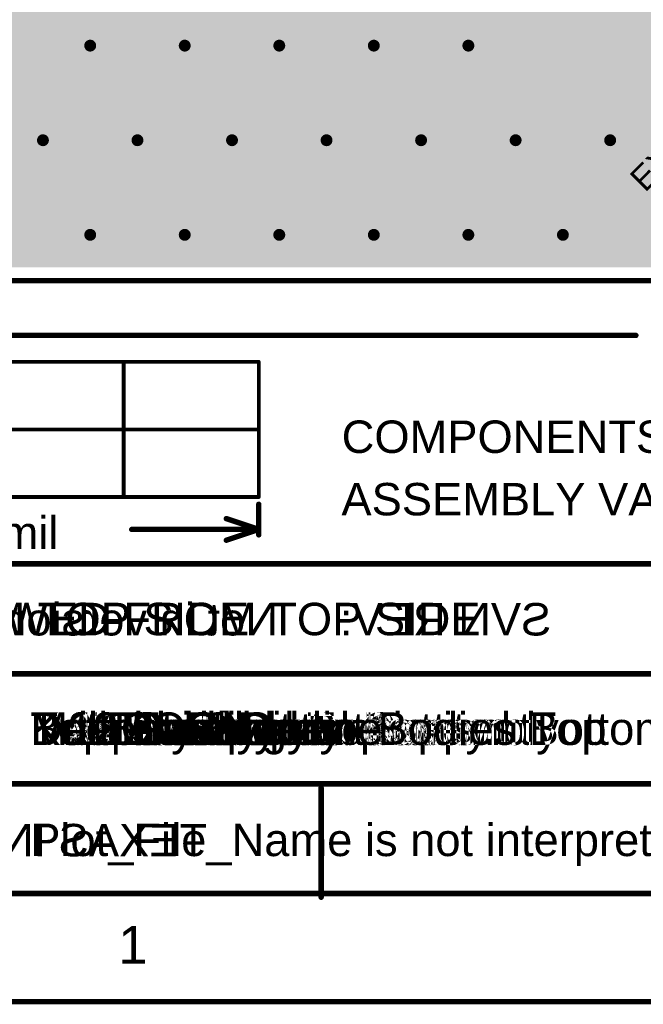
# Model space of a CAD drawing. Header units: inches. Extents: x -0.5 to 14.5, y -1.3 to 8.2.
# Tile 2 of 196: x 0.6 to 1.7, y -1.3 to 0.5. Entities that reach past the tile are written whole.
import ezdxf

# ---------------------------------------------------------------- set-up
doc = ezdxf.new("R2010")
doc.units = ezdxf.units.IN
doc.header["$MEASUREMENT"] = 0
for name, color, linetype in [('Bottom Layer', 5, 'Continuous'), ('Bottom Overlay', 54, 'Continuous'), ('Bottom Paste', 16, 'Continuous'), ('Bottom Solder', 6, 'Continuous'), ('Drill Drawing', 1, 'Continuous'), ('Drill Guide', 244, 'Continuous'), ('Keep-Out Layer', 6, 'Continuous'), ('M1 Board Outline', 6, 'Continuous'), ('M10 Fab Notes', 56, 'Continuous'), ('M11 Gerber Information', 56, 'Continuous'), ('M12 Stackup', 56, 'Continuous'), ('M13 Component Bodies Top', 56, 'Continuous'), ('M14 Component Bodies Bottom', 56, 'Continuous'), ('M15 Courtyards Top', 56, 'Continuous'), ('M16 Courtyards Bottom', 56, 'Continuous'), ('M17 Embedded Cavity', 56, 'Continuous'), ('M18 Embedded Assembly', 56, 'Continuous'), ('M19 Embedded Keepout', 56, 'Continuous'), ('M2 Board Dimensions', 216, 'Continuous'), ('M3 3D STEP Top', 76, 'Continuous'), ('M4 3D STEP Bottom', 56, 'Continuous'), ('M5 Assembly Top', 56, 'Continuous'), ('M6 Assembly Bottom', 56, 'Continuous'), ('M9 Title Sheet', 56, 'Continuous'), ('Signal Layer 1', 16, 'Continuous'), ('Signal Layer 2', 76, 'Continuous'), ('Top Layer', 1, 'Continuous'), ('Top Overlay', 2, 'Continuous'), ('Top Paste', 8, 'Continuous'), ('Top Solder', 216, 'Continuous'), ('Via Holes', 16, 'Continuous')]:
    doc.layers.add(name, color=color, linetype=linetype)
doc.styles.add('Arial', font='txt', dxfattribs={"height": 0.2})

msp = doc.modelspace()

# ---------------------------------------------------------------- hatches: boundary and pattern name
at = {"layer": 'Bottom Layer'}
h = msp.add_hatch(color=5, dxfattribs=at)
h.paths.add_polyline_path([(1.463, 0.634), (2.858, 0.634), (2.858, 0.025), (0.035, 0.025), (0.026, 0.034), (0.026, 1.152), (1.463, 1.152)])
h.paths.add_polyline_path([(2.3032, 0.5957), (2.2238, 0.5957), (2.2238, 0.5857), (2.1708, 0.5857), (2.1708, 0.5723), (2.1532, 0.5723), (2.1532, 0.5726), (2.1523, 0.5772), (2.1497, 0.5812), (2.1457, 0.5838), (2.141, 0.5847), (2.1149, 0.5847), (2.1103, 0.5838), (2.1063, 0.5812), (2.1037, 0.5772), (2.1028, 0.5726), (2.1028, 0.5414), (2.1037, 0.5368), (2.1063, 0.5328), (2.1103, 0.5302), (2.1149, 0.5293), (2.141, 0.5293), (2.1487, 0.5211), (2.1487, 0.4819), (2.1476, 0.4816), (2.1379, 0.476), (2.13, 0.4681), (2.1244, 0.4584), (2.1215, 0.4476), (2.1215, 0.4364), (2.1244, 0.4256), (2.13, 0.4159), (2.1379, 0.408), (2.1476, 0.4024), (2.1584, 0.3995), (2.1696, 0.3995), (2.1804, 0.4024), (2.1901, 0.408), (2.198, 0.4159), (2.2036, 0.4256), (2.2036, 0.4258), (2.214, 0.4258), (2.2151, 0.4217), (2.222, 0.4098), (2.2318, 0.4), (2.2437, 0.3931), (2.2571, 0.3895), (2.2709, 0.3895), (2.2843, 0.3931), (2.2962, 0.4), (2.306, 0.4098), (2.3129, 0.4217), (2.314, 0.4258), (2.3244, 0.4258), (2.3244, 0.4256), (2.33, 0.4159), (2.3379, 0.408), (2.3476, 0.4024), (2.3584, 0.3995), (2.3696, 0.3995), (2.3804, 0.4024), (2.3901, 0.408), (2.398, 0.4159), (2.4036, 0.4256), (2.4065, 0.4364), (2.4065, 0.4476), (2.4036, 0.4584), (2.398, 0.4681), (2.3901, 0.476), (2.3804, 0.4816), (2.3696, 0.4845), (2.3584, 0.4845), (2.3476, 0.4816), (2.3379, 0.476), (2.33, 0.4681), (2.3244, 0.4584), (2.3244, 0.4582), (2.314, 0.4582), (2.3129, 0.4623), (2.306, 0.4742), (2.2962, 0.484), (2.289, 0.4882), (2.289, 0.5183), (2.3032, 0.5183)], flags=0)
h.paths.add_polyline_path([(1.9075, 0.5635), (1.8575, 0.5635), (1.8575, 0.5085), (1.8575, 0.5085), (1.8598, 0.5032), (1.8517, 0.4943), (1.8503, 0.492), (1.8489, 0.4899), (1.8488, 0.4895), (1.8486, 0.4892), (1.8482, 0.4866), (1.8478, 0.4845), (1.8215, 0.4845), (1.8215, 0.3995), (1.8477, 0.3995), (1.8477, 0.3832), (1.8343, 0.3832), (1.8343, 0.3238), (1.8917, 0.3238), (1.8917, 0.3832), (1.8783, 0.3832), (1.8783, 0.3995), (1.9065, 0.3995), (1.9065, 0.4845), (1.8965, 0.4845), (1.8924, 0.4936), (1.8943, 0.4957), (1.8957, 0.498), (1.8971, 0.5001), (1.8972, 0.5005), (1.8974, 0.5008), (1.8978, 0.5034), (1.8983, 0.506), (1.8983, 0.5085), (1.9075, 0.5085)], flags=0)
h.paths.add_polyline_path([(2.4696, 0.4845), (2.4584, 0.4845), (2.4476, 0.4816), (2.4379, 0.476), (2.43, 0.4681), (2.4244, 0.4584), (2.4215, 0.4476), (2.4215, 0.4364), (2.4244, 0.4256), (2.43, 0.4159), (2.4379, 0.408), (2.4476, 0.4024), (2.4584, 0.3995), (2.4696, 0.3995), (2.4804, 0.4024), (2.4901, 0.408), (2.498, 0.4159), (2.5036, 0.4256), (2.5065, 0.4364), (2.5065, 0.4476), (2.5036, 0.4584), (2.498, 0.4681), (2.4901, 0.476), (2.4804, 0.4816)], flags=0)
h.paths.add_polyline_path([(1.9705, 0.5635), (1.9205, 0.5635), (1.9205, 0.5085), (1.9317, 0.5085), (1.9317, 0.508), (1.9319, 0.5068), (1.9324, 0.5032), (1.9328, 0.5024), (1.9329, 0.5021), (1.9334, 0.5013), (1.9353, 0.498), (1.9421, 0.49), (1.9399, 0.4771), (1.9379, 0.476), (1.93, 0.4681), (1.9244, 0.4584), (1.9215, 0.4476), (1.9215, 0.4364), (1.9244, 0.4256), (1.93, 0.4159), (1.9379, 0.408), (1.9476, 0.4024), (1.9584, 0.3995), (1.9696, 0.3995), (1.9804, 0.4024), (1.9901, 0.408), (1.998, 0.4159), (2.0036, 0.4256), (2.0065, 0.4364), (2.0065, 0.4476), (2.0036, 0.4584), (1.998, 0.4681), (1.9901, 0.476), (1.9804, 0.4816), (1.9793, 0.4819), (1.9793, 0.488), (1.9781, 0.4939), (1.9748, 0.4988), (1.9746, 0.4989), (1.9691, 0.5055), (1.9705, 0.5085), (1.9705, 0.5085)], flags=0)
h.paths.add_polyline_path([(0.2605, 0.4177), (0.2385, 0.4177), (0.2168, 0.4148), (0.1956, 0.4091), (0.1753, 0.4007), (0.1563, 0.3897), (0.1388, 0.3764), (0.1233, 0.3608), (0.11, 0.3434), (0.099, 0.3244), (0.0906, 0.3041), (0.0849, 0.2829), (0.082, 0.2612), (0.082, 0.2392), (0.0849, 0.2174), (0.0906, 0.1962), (0.099, 0.1759), (0.11, 0.1569), (0.1233, 0.1395), (0.1388, 0.124), (0.1563, 0.1106), (0.1753, 0.0996), (0.1956, 0.0912), (0.2168, 0.0856), (0.2385, 0.0827), (0.2605, 0.0827), (0.2823, 0.0856), (0.3035, 0.0912), (0.3237, 0.0996), (0.3428, 0.1106), (0.3602, 0.124), (0.3757, 0.1395), (0.3891, 0.1569), (0.4, 0.1759), (0.4084, 0.1962), (0.4141, 0.2174), (0.417, 0.2392), (0.417, 0.2612), (0.4141, 0.2829), (0.4084, 0.3041), (0.4, 0.3244), (0.3891, 0.3434), (0.3757, 0.3608), (0.3602, 0.3764), (0.3428, 0.3897), (0.3237, 0.4007), (0.3035, 0.4091), (0.2823, 0.4148)], flags=0)
h.paths.add_polyline_path([(0.46, 0.1653), (0.4462, 0.1635), (0.4333, 0.1582), (0.4223, 0.1497), (0.4138, 0.1387), (0.4085, 0.1258), (0.4067, 0.112), (0.4085, 0.0982), (0.4138, 0.0853), (0.4223, 0.0743), (0.4333, 0.0658), (0.4462, 0.0605), (0.46, 0.0587), (0.4738, 0.0605), (0.4867, 0.0658), (0.4977, 0.0743), (0.5062, 0.0853), (0.5115, 0.0982), (0.5133, 0.112), (0.5115, 0.1258), (0.5062, 0.1387), (0.4977, 0.1497), (0.4867, 0.1582), (0.4738, 0.1635)], flags=0)
h = msp.add_hatch(color=5, dxfattribs=at)
edge = h.paths.add_edge_path()
edge.add_arc((0.688, 0.435), 0.00984, 0, 360)
h = msp.add_hatch(color=5, dxfattribs=at)
edge = h.paths.add_edge_path()
edge.add_arc((0.863, 0.435), 0.00984, 0, 360)
h = msp.add_hatch(color=5, dxfattribs=at)
edge = h.paths.add_edge_path()
edge.add_arc((1.038, 0.435), 0.00984, 0, 360)
h = msp.add_hatch(color=5, dxfattribs=at)
edge = h.paths.add_edge_path()
edge.add_arc((1.213, 0.435), 0.00984, 0, 360)
h = msp.add_hatch(color=5, dxfattribs=at)
edge = h.paths.add_edge_path()
edge.add_arc((1.388, 0.435), 0.00984, 0, 360)
h = msp.add_hatch(color=5, dxfattribs=at)
edge = h.paths.add_edge_path()
edge.add_arc((0.6005, 0.26), 0.00984, 0, 360)
h = msp.add_hatch(color=5, dxfattribs=at)
edge = h.paths.add_edge_path()
edge.add_arc((0.7755, 0.26), 0.00984, 0, 360)
h = msp.add_hatch(color=5, dxfattribs=at)
edge = h.paths.add_edge_path()
edge.add_arc((0.9505, 0.26), 0.00984, 0, 360)
h = msp.add_hatch(color=5, dxfattribs=at)
edge = h.paths.add_edge_path()
edge.add_arc((1.1255, 0.26), 0.00984, 0, 360)
h = msp.add_hatch(color=5, dxfattribs=at)
edge = h.paths.add_edge_path()
edge.add_arc((1.3005, 0.26), 0.00984, 0, 360)
h = msp.add_hatch(color=5, dxfattribs=at)
edge = h.paths.add_edge_path()
edge.add_arc((1.4755, 0.26), 0.00984, 0, 360)
h = msp.add_hatch(color=5, dxfattribs=at)
edge = h.paths.add_edge_path()
edge.add_arc((1.6505, 0.26), 0.00984, 0, 360)
h = msp.add_hatch(color=5, dxfattribs=at)
edge = h.paths.add_edge_path()
edge.add_arc((0.688, 0.085), 0.00984, 0, 360)
h = msp.add_hatch(color=5, dxfattribs=at)
edge = h.paths.add_edge_path()
edge.add_arc((0.863, 0.085), 0.00984, 0, 360)
h = msp.add_hatch(color=5, dxfattribs=at)
edge = h.paths.add_edge_path()
edge.add_arc((1.038, 0.085), 0.00984, 0, 360)
h = msp.add_hatch(color=5, dxfattribs=at)
edge = h.paths.add_edge_path()
edge.add_arc((1.213, 0.085), 0.00984, 0, 360)
h = msp.add_hatch(color=5, dxfattribs=at)
edge = h.paths.add_edge_path()
edge.add_arc((1.388, 0.085), 0.00984, 0, 360)
h = msp.add_hatch(color=5, dxfattribs=at)
edge = h.paths.add_edge_path()
edge.add_arc((1.563, 0.085), 0.00984, 0, 360)
at = {"layer": 'Signal Layer 1'}
h = msp.add_hatch(color=16, dxfattribs=at)
h.paths.add_polyline_path([(1.4855, 0.6314), (2.8582, 0.6314), (2.8582, 0.025), (0.0326, 0.025), (0.026, 0.0316), (0.026, 1.156), (1.485, 1.156)])
h.paths.add_polyline_path([(2.2709, 0.4945), (2.2571, 0.4945), (2.2437, 0.4909), (2.2318, 0.484), (2.222, 0.4742), (2.2151, 0.4623), (2.214, 0.4582), (2.2036, 0.4582), (2.2036, 0.4584), (2.198, 0.4681), (2.1901, 0.476), (2.1804, 0.4816), (2.1696, 0.4845), (2.1584, 0.4845), (2.1476, 0.4816), (2.1379, 0.476), (2.13, 0.4681), (2.1244, 0.4584), (2.1215, 0.4476), (2.1215, 0.4364), (2.1244, 0.4256), (2.13, 0.4159), (2.1379, 0.408), (2.1476, 0.4024), (2.1584, 0.3995), (2.1696, 0.3995), (2.1804, 0.4024), (2.1901, 0.408), (2.198, 0.4159), (2.2036, 0.4256), (2.2036, 0.4258), (2.214, 0.4258), (2.2151, 0.4217), (2.222, 0.4098), (2.2318, 0.4), (2.2437, 0.3931), (2.2571, 0.3895), (2.2709, 0.3895), (2.2843, 0.3931), (2.2962, 0.4), (2.306, 0.4098), (2.3129, 0.4217), (2.314, 0.4258), (2.3244, 0.4258), (2.3244, 0.4256), (2.33, 0.4159), (2.3379, 0.408), (2.3476, 0.4024), (2.3584, 0.3995), (2.3696, 0.3995), (2.3804, 0.4024), (2.3901, 0.408), (2.398, 0.4159), (2.4036, 0.4256), (2.4065, 0.4364), (2.4065, 0.4476), (2.4036, 0.4584), (2.398, 0.4681), (2.3901, 0.476), (2.3804, 0.4816), (2.3696, 0.4845), (2.3584, 0.4845), (2.3476, 0.4816), (2.3379, 0.476), (2.33, 0.4681), (2.3244, 0.4584), (2.3244, 0.4582), (2.314, 0.4582), (2.3129, 0.4623), (2.306, 0.4742), (2.2962, 0.484), (2.2843, 0.4909)], flags=0)
h.paths.add_polyline_path([(2.4696, 0.4845), (2.4584, 0.4845), (2.4476, 0.4816), (2.4379, 0.476), (2.43, 0.4681), (2.4244, 0.4584), (2.4215, 0.4476), (2.4215, 0.4364), (2.4244, 0.4256), (2.43, 0.4159), (2.4379, 0.408), (2.4476, 0.4024), (2.4584, 0.3995), (2.4696, 0.3995), (2.4804, 0.4024), (2.4901, 0.408), (2.498, 0.4159), (2.5036, 0.4256), (2.5065, 0.4364), (2.5065, 0.4476), (2.5036, 0.4584), (2.498, 0.4681), (2.4901, 0.476), (2.4804, 0.4816)], flags=0)
h.paths.add_polyline_path([(1.9696, 0.4845), (1.9584, 0.4845), (1.9476, 0.4816), (1.9379, 0.476), (1.93, 0.4681), (1.9244, 0.4584), (1.9215, 0.4476), (1.9215, 0.4364), (1.9244, 0.4256), (1.93, 0.4159), (1.9379, 0.408), (1.9476, 0.4024), (1.9584, 0.3995), (1.9696, 0.3995), (1.9804, 0.4024), (1.9901, 0.408), (1.998, 0.4159), (2.0036, 0.4256), (2.0065, 0.4364), (2.0065, 0.4476), (2.0036, 0.4584), (1.998, 0.4681), (1.9901, 0.476), (1.9804, 0.4816)], flags=0)
h.paths.add_polyline_path([(1.9065, 0.4845), (1.8215, 0.4845), (1.8215, 0.3995), (1.9065, 0.3995)], flags=0)
h.paths.add_polyline_path([(0.2605, 0.4177), (0.2385, 0.4177), (0.2168, 0.4148), (0.1956, 0.4091), (0.1753, 0.4007), (0.1563, 0.3897), (0.1388, 0.3764), (0.1233, 0.3608), (0.11, 0.3434), (0.099, 0.3244), (0.0906, 0.3041), (0.0849, 0.2829), (0.082, 0.2612), (0.082, 0.2392), (0.0849, 0.2174), (0.0906, 0.1962), (0.099, 0.1759), (0.11, 0.1569), (0.1233, 0.1395), (0.1388, 0.124), (0.1563, 0.1106), (0.1753, 0.0996), (0.1956, 0.0912), (0.2168, 0.0856), (0.2385, 0.0827), (0.2605, 0.0827), (0.2823, 0.0856), (0.3035, 0.0912), (0.3237, 0.0996), (0.3428, 0.1106), (0.3602, 0.124), (0.3757, 0.1395), (0.3891, 0.1569), (0.4, 0.1759), (0.4084, 0.1962), (0.4141, 0.2174), (0.417, 0.2392), (0.417, 0.2612), (0.4141, 0.2829), (0.4084, 0.3041), (0.4, 0.3244), (0.3891, 0.3434), (0.3757, 0.3608), (0.3602, 0.3764), (0.3428, 0.3897), (0.3237, 0.4007), (0.3035, 0.4091), (0.2823, 0.4148)], flags=0)
h = msp.add_hatch(color=16, dxfattribs=at)
edge = h.paths.add_edge_path()
edge.add_arc((0.688, 0.435), 0.00984, 0, 360)
h = msp.add_hatch(color=16, dxfattribs=at)
edge = h.paths.add_edge_path()
edge.add_arc((0.863, 0.435), 0.00984, 0, 360)
h = msp.add_hatch(color=16, dxfattribs=at)
edge = h.paths.add_edge_path()
edge.add_arc((1.038, 0.435), 0.00984, 0, 360)
h = msp.add_hatch(color=16, dxfattribs=at)
edge = h.paths.add_edge_path()
edge.add_arc((1.213, 0.435), 0.00984, 0, 360)
h = msp.add_hatch(color=16, dxfattribs=at)
edge = h.paths.add_edge_path()
edge.add_arc((1.388, 0.435), 0.00984, 0, 360)
h = msp.add_hatch(color=16, dxfattribs=at)
edge = h.paths.add_edge_path()
edge.add_arc((0.6005, 0.26), 0.00984, 0, 360)
h = msp.add_hatch(color=16, dxfattribs=at)
edge = h.paths.add_edge_path()
edge.add_arc((0.7755, 0.26), 0.00984, 0, 360)
h = msp.add_hatch(color=16, dxfattribs=at)
edge = h.paths.add_edge_path()
edge.add_arc((0.9505, 0.26), 0.00984, 0, 360)
h = msp.add_hatch(color=16, dxfattribs=at)
edge = h.paths.add_edge_path()
edge.add_arc((1.1255, 0.26), 0.00984, 0, 360)
h = msp.add_hatch(color=16, dxfattribs=at)
edge = h.paths.add_edge_path()
edge.add_arc((1.3005, 0.26), 0.00984, 0, 360)
h = msp.add_hatch(color=16, dxfattribs=at)
edge = h.paths.add_edge_path()
edge.add_arc((1.4755, 0.26), 0.00984, 0, 360)
h = msp.add_hatch(color=16, dxfattribs=at)
edge = h.paths.add_edge_path()
edge.add_arc((1.6505, 0.26), 0.00984, 0, 360)
h = msp.add_hatch(color=16, dxfattribs=at)
edge = h.paths.add_edge_path()
edge.add_arc((0.688, 0.085), 0.00984, 0, 360)
h = msp.add_hatch(color=16, dxfattribs=at)
edge = h.paths.add_edge_path()
edge.add_arc((0.863, 0.085), 0.00984, 0, 360)
h = msp.add_hatch(color=16, dxfattribs=at)
edge = h.paths.add_edge_path()
edge.add_arc((1.038, 0.085), 0.00984, 0, 360)
h = msp.add_hatch(color=16, dxfattribs=at)
edge = h.paths.add_edge_path()
edge.add_arc((1.213, 0.085), 0.00984, 0, 360)
h = msp.add_hatch(color=16, dxfattribs=at)
edge = h.paths.add_edge_path()
edge.add_arc((1.388, 0.085), 0.00984, 0, 360)
h = msp.add_hatch(color=16, dxfattribs=at)
edge = h.paths.add_edge_path()
edge.add_arc((1.563, 0.085), 0.00984, 0, 360)
at = {"layer": 'Signal Layer 2'}
h = msp.add_hatch(color=76, dxfattribs=at)
h.paths.add_polyline_path([(1.4645, 0.548), (1.4654, 0.5434), (1.4662, 0.5388), (1.4664, 0.5385), (1.4665, 0.5382), (1.4691, 0.5343), (1.4716, 0.5304), (1.4936, 0.5074), (1.4938, 0.5072), (1.494, 0.507), (1.4979, 0.5044), (1.5017, 0.5017), (1.502, 0.5016), (1.5022, 0.5015), (1.5068, 0.5005), (1.5114, 0.4995), (1.5117, 0.4996), (1.512, 0.4995), (1.8797, 0.4995), (1.8838, 0.4945), (1.8795, 0.4845), (1.8215, 0.4845), (1.8215, 0.3995), (1.8487, 0.3995), (1.8487, 0.366), (1.8499, 0.3601), (1.8532, 0.3552), (1.9102, 0.2982), (1.9151, 0.2949), (1.921, 0.2937), (2.329, 0.2937), (2.3349, 0.2949), (2.3398, 0.2982), (2.3748, 0.3332), (2.3781, 0.3381), (2.3793, 0.344), (2.3793, 0.4021), (2.3804, 0.4024), (2.3901, 0.408), (2.398, 0.4159), (2.4036, 0.4256), (2.4065, 0.4364), (2.4065, 0.4476), (2.4036, 0.4584), (2.398, 0.4681), (2.3901, 0.476), (2.3804, 0.4816), (2.3696, 0.4845), (2.3584, 0.4845), (2.3476, 0.4816), (2.3379, 0.476), (2.33, 0.4681), (2.3244, 0.4584), (2.3244, 0.4582), (2.314, 0.4582), (2.3129, 0.4623), (2.306, 0.4742), (2.2962, 0.484), (2.2843, 0.4909), (2.2709, 0.4945), (2.2571, 0.4945), (2.2437, 0.4909), (2.2318, 0.484), (2.222, 0.4742), (2.2151, 0.4623), (2.214, 0.4582), (2.2036, 0.4582), (2.2036, 0.4584), (2.198, 0.4681), (2.1901, 0.476), (2.1889, 0.4846), (2.2164, 0.5127), (2.4588, 0.5127), (2.4626, 0.5035), (2.4532, 0.494), (2.4499, 0.489), (2.4487, 0.4832), (2.4487, 0.4819), (2.4476, 0.4816), (2.4379, 0.476), (2.43, 0.4681), (2.4244, 0.4584), (2.4215, 0.4476), (2.4215, 0.4364), (2.4244, 0.4256), (2.43, 0.4159), (2.4379, 0.408), (2.4476, 0.4024), (2.4584, 0.3995), (2.4696, 0.3995), (2.4804, 0.4024), (2.4901, 0.408), (2.498, 0.4159), (2.5036, 0.4256), (2.5065, 0.4364), (2.5065, 0.4476), (2.5036, 0.4584), (2.498, 0.4681), (2.4901, 0.476), (2.4898, 0.4762), (2.4885, 0.4861), (2.4973, 0.4949), (2.7512, 0.4949), (2.757, 0.4961), (2.762, 0.4994), (2.8168, 0.5542), (2.8201, 0.5591), (2.8213, 0.565), (2.8213, 0.631), (2.856, 0.631), (2.856, 0.027), (0.028, 0.027), (0.027, 0.028), (0.027, 1.149), (1.4645, 1.149)])
h.paths.add_polyline_path([(0.2605, 0.4177), (0.2385, 0.4177), (0.2168, 0.4148), (0.1956, 0.4091), (0.1753, 0.4007), (0.1563, 0.3897), (0.1388, 0.3764), (0.1233, 0.3608), (0.11, 0.3434), (0.099, 0.3244), (0.0906, 0.3041), (0.0849, 0.2829), (0.082, 0.2612), (0.082, 0.2392), (0.0849, 0.2174), (0.0906, 0.1962), (0.099, 0.1759), (0.11, 0.1569), (0.1233, 0.1395), (0.1388, 0.124), (0.1563, 0.1106), (0.1753, 0.0996), (0.1956, 0.0912), (0.2168, 0.0856), (0.2385, 0.0827), (0.2605, 0.0827), (0.2823, 0.0856), (0.3035, 0.0912), (0.3237, 0.0996), (0.3428, 0.1106), (0.3602, 0.124), (0.3757, 0.1395), (0.3891, 0.1569), (0.4, 0.1759), (0.4084, 0.1962), (0.4141, 0.2174), (0.417, 0.2392), (0.417, 0.2612), (0.4141, 0.2829), (0.4084, 0.3041), (0.4, 0.3244), (0.3891, 0.3434), (0.3757, 0.3608), (0.3602, 0.3764), (0.3428, 0.3897), (0.3237, 0.4007), (0.3035, 0.4091), (0.2823, 0.4148)], flags=0)
h = msp.add_hatch(color=76, dxfattribs=at)
edge = h.paths.add_edge_path()
edge.add_arc((0.688, 0.435), 0.00984, 0, 360)
h = msp.add_hatch(color=76, dxfattribs=at)
edge = h.paths.add_edge_path()
edge.add_arc((0.863, 0.435), 0.00984, 0, 360)
h = msp.add_hatch(color=76, dxfattribs=at)
edge = h.paths.add_edge_path()
edge.add_arc((1.038, 0.435), 0.00984, 0, 360)
h = msp.add_hatch(color=76, dxfattribs=at)
edge = h.paths.add_edge_path()
edge.add_arc((1.213, 0.435), 0.00984, 0, 360)
h = msp.add_hatch(color=76, dxfattribs=at)
edge = h.paths.add_edge_path()
edge.add_arc((1.388, 0.435), 0.00984, 0, 360)
h = msp.add_hatch(color=76, dxfattribs=at)
edge = h.paths.add_edge_path()
edge.add_arc((0.6005, 0.26), 0.00984, 0, 360)
h = msp.add_hatch(color=76, dxfattribs=at)
edge = h.paths.add_edge_path()
edge.add_arc((0.7755, 0.26), 0.00984, 0, 360)
h = msp.add_hatch(color=76, dxfattribs=at)
edge = h.paths.add_edge_path()
edge.add_arc((0.9505, 0.26), 0.00984, 0, 360)
h = msp.add_hatch(color=76, dxfattribs=at)
edge = h.paths.add_edge_path()
edge.add_arc((1.1255, 0.26), 0.00984, 0, 360)
h = msp.add_hatch(color=76, dxfattribs=at)
edge = h.paths.add_edge_path()
edge.add_arc((1.3005, 0.26), 0.00984, 0, 360)
h = msp.add_hatch(color=76, dxfattribs=at)
edge = h.paths.add_edge_path()
edge.add_arc((1.4755, 0.26), 0.00984, 0, 360)
h = msp.add_hatch(color=76, dxfattribs=at)
edge = h.paths.add_edge_path()
edge.add_arc((1.6505, 0.26), 0.00984, 0, 360)
h = msp.add_hatch(color=76, dxfattribs=at)
edge = h.paths.add_edge_path()
edge.add_arc((0.688, 0.085), 0.00984, 0, 360)
h = msp.add_hatch(color=76, dxfattribs=at)
edge = h.paths.add_edge_path()
edge.add_arc((0.863, 0.085), 0.00984, 0, 360)
h = msp.add_hatch(color=76, dxfattribs=at)
edge = h.paths.add_edge_path()
edge.add_arc((1.038, 0.085), 0.00984, 0, 360)
h = msp.add_hatch(color=76, dxfattribs=at)
edge = h.paths.add_edge_path()
edge.add_arc((1.213, 0.085), 0.00984, 0, 360)
h = msp.add_hatch(color=76, dxfattribs=at)
edge = h.paths.add_edge_path()
edge.add_arc((1.388, 0.085), 0.00984, 0, 360)
h = msp.add_hatch(color=76, dxfattribs=at)
edge = h.paths.add_edge_path()
edge.add_arc((1.563, 0.085), 0.00984, 0, 360)
at = {"layer": 'Top Layer'}
h = msp.add_hatch(color=1, dxfattribs=at)
h.paths.add_polyline_path([(1.485, 0.6344), (2.858, 0.6344), (2.858, 0.025), (0.0332, 0.025), (0.026, 0.0322), (0.026, 1.159), (1.485, 1.159)])
h.paths.add_polyline_path([(2.2709, 0.4945), (2.2571, 0.4945), (2.2437, 0.4909), (2.2318, 0.484), (2.222, 0.4742), (2.2151, 0.4623), (2.214, 0.4582), (2.2036, 0.4582), (2.2036, 0.4584), (2.198, 0.4681), (2.1901, 0.476), (2.1804, 0.4816), (2.1696, 0.4845), (2.1584, 0.4845), (2.1476, 0.4816), (2.1379, 0.476), (2.13, 0.4681), (2.1244, 0.4584), (2.1215, 0.4476), (2.1215, 0.4364), (2.1244, 0.4256), (2.13, 0.4159), (2.1379, 0.408), (2.1476, 0.4024), (2.1584, 0.3995), (2.1696, 0.3995), (2.1804, 0.4024), (2.1901, 0.408), (2.198, 0.4159), (2.2036, 0.4256), (2.2036, 0.4258), (2.214, 0.4258), (2.2151, 0.4217), (2.222, 0.4098), (2.2318, 0.4), (2.2437, 0.3931), (2.2571, 0.3895), (2.2709, 0.3895), (2.2843, 0.3931), (2.2962, 0.4), (2.306, 0.4098), (2.3129, 0.4217), (2.314, 0.4258), (2.3244, 0.4258), (2.3244, 0.4256), (2.33, 0.4159), (2.3379, 0.408), (2.3476, 0.4024), (2.3584, 0.3995), (2.3696, 0.3995), (2.3804, 0.4024), (2.3901, 0.408), (2.398, 0.4159), (2.4036, 0.4256), (2.4065, 0.4364), (2.4065, 0.4476), (2.4036, 0.4584), (2.398, 0.4681), (2.3901, 0.476), (2.3804, 0.4816), (2.3696, 0.4845), (2.3584, 0.4845), (2.3476, 0.4816), (2.3379, 0.476), (2.33, 0.4681), (2.3244, 0.4584), (2.3244, 0.4582), (2.314, 0.4582), (2.3129, 0.4623), (2.306, 0.4742), (2.2962, 0.484), (2.2843, 0.4909)], flags=0)
h.paths.add_polyline_path([(2.4696, 0.4845), (2.4584, 0.4845), (2.4476, 0.4816), (2.4379, 0.476), (2.43, 0.4681), (2.4244, 0.4584), (2.4215, 0.4476), (2.4215, 0.4364), (2.4244, 0.4256), (2.43, 0.4159), (2.4379, 0.408), (2.4476, 0.4024), (2.4584, 0.3995), (2.4696, 0.3995), (2.4804, 0.4024), (2.4901, 0.408), (2.498, 0.4159), (2.5036, 0.4256), (2.5065, 0.4364), (2.5065, 0.4476), (2.5036, 0.4584), (2.498, 0.4681), (2.4901, 0.476), (2.4804, 0.4816)], flags=0)
h.paths.add_polyline_path([(1.9696, 0.4845), (1.9584, 0.4845), (1.9476, 0.4816), (1.9379, 0.476), (1.93, 0.4681), (1.9244, 0.4584), (1.9215, 0.4476), (1.9215, 0.4364), (1.9244, 0.4256), (1.93, 0.4159), (1.9379, 0.408), (1.9476, 0.4024), (1.9584, 0.3995), (1.9696, 0.3995), (1.9804, 0.4024), (1.9901, 0.408), (1.998, 0.4159), (2.0036, 0.4256), (2.0065, 0.4364), (2.0065, 0.4476), (2.0036, 0.4584), (1.998, 0.4681), (1.9901, 0.476), (1.9804, 0.4816)], flags=0)
h.paths.add_polyline_path([(1.9065, 0.4845), (1.8215, 0.4845), (1.8215, 0.3995), (1.9065, 0.3995)], flags=0)
h.paths.add_polyline_path([(0.2605, 0.4177), (0.2385, 0.4177), (0.2168, 0.4148), (0.1956, 0.4091), (0.1753, 0.4007), (0.1563, 0.3897), (0.1388, 0.3764), (0.1233, 0.3608), (0.11, 0.3434), (0.099, 0.3244), (0.0906, 0.3041), (0.0849, 0.2829), (0.082, 0.2612), (0.082, 0.2392), (0.0849, 0.2174), (0.0906, 0.1962), (0.099, 0.1759), (0.11, 0.1569), (0.1233, 0.1395), (0.1388, 0.124), (0.1563, 0.1106), (0.1753, 0.0996), (0.1956, 0.0912), (0.2168, 0.0856), (0.2385, 0.0827), (0.2605, 0.0827), (0.2823, 0.0856), (0.3035, 0.0912), (0.3237, 0.0996), (0.3428, 0.1106), (0.3602, 0.124), (0.3757, 0.1395), (0.3891, 0.1569), (0.4, 0.1759), (0.4084, 0.1962), (0.4141, 0.2174), (0.417, 0.2392), (0.417, 0.2612), (0.4141, 0.2829), (0.4084, 0.3041), (0.4, 0.3244), (0.3891, 0.3434), (0.3757, 0.3608), (0.3602, 0.3764), (0.3428, 0.3897), (0.3237, 0.4007), (0.3035, 0.4091), (0.2823, 0.4148)], flags=0)
h.paths.add_polyline_path([(0.46, 0.1653), (0.4462, 0.1635), (0.4333, 0.1582), (0.4223, 0.1497), (0.4138, 0.1387), (0.4085, 0.1258), (0.4067, 0.112), (0.4085, 0.0982), (0.4138, 0.0853), (0.4223, 0.0743), (0.4333, 0.0658), (0.4462, 0.0605), (0.46, 0.0587), (0.4738, 0.0605), (0.4867, 0.0658), (0.4977, 0.0743), (0.5062, 0.0853), (0.5115, 0.0982), (0.5133, 0.112), (0.5115, 0.1258), (0.5062, 0.1387), (0.4977, 0.1497), (0.4867, 0.1582), (0.4738, 0.1635)], flags=0)
h = msp.add_hatch(color=1, dxfattribs=at)
edge = h.paths.add_edge_path()
edge.add_arc((0.688, 0.435), 0.00984, 0, 360)
h = msp.add_hatch(color=1, dxfattribs=at)
edge = h.paths.add_edge_path()
edge.add_arc((0.863, 0.435), 0.00984, 0, 360)
h = msp.add_hatch(color=1, dxfattribs=at)
edge = h.paths.add_edge_path()
edge.add_arc((1.038, 0.435), 0.00984, 0, 360)
h = msp.add_hatch(color=1, dxfattribs=at)
edge = h.paths.add_edge_path()
edge.add_arc((1.213, 0.435), 0.00984, 0, 360)
h = msp.add_hatch(color=1, dxfattribs=at)
edge = h.paths.add_edge_path()
edge.add_arc((1.388, 0.435), 0.00984, 0, 360)
h = msp.add_hatch(color=1, dxfattribs=at)
edge = h.paths.add_edge_path()
edge.add_arc((0.6005, 0.26), 0.00984, 0, 360)
h = msp.add_hatch(color=1, dxfattribs=at)
edge = h.paths.add_edge_path()
edge.add_arc((0.7755, 0.26), 0.00984, 0, 360)
h = msp.add_hatch(color=1, dxfattribs=at)
edge = h.paths.add_edge_path()
edge.add_arc((0.9505, 0.26), 0.00984, 0, 360)
h = msp.add_hatch(color=1, dxfattribs=at)
edge = h.paths.add_edge_path()
edge.add_arc((1.1255, 0.26), 0.00984, 0, 360)
h = msp.add_hatch(color=1, dxfattribs=at)
edge = h.paths.add_edge_path()
edge.add_arc((1.3005, 0.26), 0.00984, 0, 360)
h = msp.add_hatch(color=1, dxfattribs=at)
edge = h.paths.add_edge_path()
edge.add_arc((1.4755, 0.26), 0.00984, 0, 360)
h = msp.add_hatch(color=1, dxfattribs=at)
edge = h.paths.add_edge_path()
edge.add_arc((1.6505, 0.26), 0.00984, 0, 360)
h = msp.add_hatch(color=1, dxfattribs=at)
edge = h.paths.add_edge_path()
edge.add_arc((0.688, 0.085), 0.00984, 0, 360)
h = msp.add_hatch(color=1, dxfattribs=at)
edge = h.paths.add_edge_path()
edge.add_arc((0.863, 0.085), 0.00984, 0, 360)
h = msp.add_hatch(color=1, dxfattribs=at)
edge = h.paths.add_edge_path()
edge.add_arc((1.038, 0.085), 0.00984, 0, 360)
h = msp.add_hatch(color=1, dxfattribs=at)
edge = h.paths.add_edge_path()
edge.add_arc((1.213, 0.085), 0.00984, 0, 360)
h = msp.add_hatch(color=1, dxfattribs=at)
edge = h.paths.add_edge_path()
edge.add_arc((1.388, 0.085), 0.00984, 0, 360)
h = msp.add_hatch(color=1, dxfattribs=at)
edge = h.paths.add_edge_path()
edge.add_arc((1.563, 0.085), 0.00984, 0, 360)
at = {"layer": 'Via Holes'}
h = msp.add_hatch(color=7, dxfattribs=at)
edge = h.paths.add_edge_path()
edge.add_arc((0.688, 0.435), 0.00394, 0, 360)
h = msp.add_hatch(color=7, dxfattribs=at)
edge = h.paths.add_edge_path()
edge.add_arc((0.863, 0.435), 0.00394, 0, 360)
h = msp.add_hatch(color=7, dxfattribs=at)
edge = h.paths.add_edge_path()
edge.add_arc((1.038, 0.435), 0.00394, 0, 360)
h = msp.add_hatch(color=7, dxfattribs=at)
edge = h.paths.add_edge_path()
edge.add_arc((1.213, 0.435), 0.00394, 0, 360)
h = msp.add_hatch(color=7, dxfattribs=at)
edge = h.paths.add_edge_path()
edge.add_arc((1.388, 0.435), 0.00394, 0, 360)
h = msp.add_hatch(color=7, dxfattribs=at)
edge = h.paths.add_edge_path()
edge.add_arc((0.6005, 0.26), 0.00394, 0, 360)
h = msp.add_hatch(color=7, dxfattribs=at)
edge = h.paths.add_edge_path()
edge.add_arc((0.7755, 0.26), 0.00394, 0, 360)
h = msp.add_hatch(color=7, dxfattribs=at)
edge = h.paths.add_edge_path()
edge.add_arc((0.9505, 0.26), 0.00394, 0, 360)
h = msp.add_hatch(color=7, dxfattribs=at)
edge = h.paths.add_edge_path()
edge.add_arc((1.1255, 0.26), 0.00394, 0, 360)
h = msp.add_hatch(color=7, dxfattribs=at)
edge = h.paths.add_edge_path()
edge.add_arc((1.3005, 0.26), 0.00394, 0, 360)
h = msp.add_hatch(color=7, dxfattribs=at)
edge = h.paths.add_edge_path()
edge.add_arc((1.4755, 0.26), 0.00394, 0, 360)
h = msp.add_hatch(color=7, dxfattribs=at)
edge = h.paths.add_edge_path()
edge.add_arc((1.6505, 0.26), 0.00394, 0, 360)
h = msp.add_hatch(color=7, dxfattribs=at)
edge = h.paths.add_edge_path()
edge.add_arc((0.688, 0.085), 0.00394, 0, 360)
h = msp.add_hatch(color=7, dxfattribs=at)
edge = h.paths.add_edge_path()
edge.add_arc((0.863, 0.085), 0.00394, 0, 360)
h = msp.add_hatch(color=7, dxfattribs=at)
edge = h.paths.add_edge_path()
edge.add_arc((1.038, 0.085), 0.00394, 0, 360)
h = msp.add_hatch(color=7, dxfattribs=at)
edge = h.paths.add_edge_path()
edge.add_arc((1.213, 0.085), 0.00394, 0, 360)
h = msp.add_hatch(color=7, dxfattribs=at)
edge = h.paths.add_edge_path()
edge.add_arc((1.388, 0.085), 0.00394, 0, 360)
h = msp.add_hatch(color=7, dxfattribs=at)
edge = h.paths.add_edge_path()
edge.add_arc((1.563, 0.085), 0.00394, 0, 360)

# ---------------------------------------------------------------- linework, layer by layer
at = {"layer": 'Drill Drawing'}
for points in [[(0.698, 0.435, 0.002, 0.002, 1), (0.678, 0.435, 0.002, 0.002, 1)], [(0.873, 0.435, 0.002, 0.002, 1), (0.853, 0.435, 0.002, 0.002, 1)], [(1.048, 0.435, 0.002, 0.002, 1), (1.028, 0.435, 0.002, 0.002, 1)], [(1.223, 0.435, 0.002, 0.002, 1), (1.203, 0.435, 0.002, 0.002, 1)], [(1.398, 0.435, 0.002, 0.002, 1), (1.378, 0.435, 0.002, 0.002, 1)], [(0.6775, 0.435, 0.001, 0.001, 1), (0.6785, 0.435, 0.001, 0.001, 1)], [(0.6975, 0.435, 0.001, 0.001, 1), (0.6985, 0.435, 0.001, 0.001, 1)], [(0.8525, 0.435, 0.001, 0.001, 1), (0.8535, 0.435, 0.001, 0.001, 1)], [(0.8725, 0.435, 0.001, 0.001, 1), (0.8735, 0.435, 0.001, 0.001, 1)], [(1.0275, 0.435, 0.001, 0.001, 1), (1.0285, 0.435, 0.001, 0.001, 1)], [(1.0475, 0.435, 0.001, 0.001, 1), (1.0485, 0.435, 0.001, 0.001, 1)], [(1.2025, 0.435, 0.001, 0.001, 1), (1.2035, 0.435, 0.001, 0.001, 1)], [(1.2225, 0.435, 0.001, 0.001, 1), (1.2235, 0.435, 0.001, 0.001, 1)], [(1.3775, 0.435, 0.001, 0.001, 1), (1.3785, 0.435, 0.001, 0.001, 1)], [(1.3975, 0.435, 0.001, 0.001, 1), (1.3985, 0.435, 0.001, 0.001, 1)], [(0.6105, 0.26, 0.002, 0.002, 1), (0.5905, 0.26, 0.002, 0.002, 1)], [(0.59, 0.26, 0.001, 0.001, 1), (0.591, 0.26, 0.001, 0.001, 1)], [(0.61, 0.26, 0.001, 0.001, 1), (0.611, 0.26, 0.001, 0.001, 1)], [(0.7855, 0.26, 0.002, 0.002, 1), (0.7655, 0.26, 0.002, 0.002, 1)], [(0.765, 0.26, 0.001, 0.001, 1), (0.766, 0.26, 0.001, 0.001, 1)], [(0.785, 0.26, 0.001, 0.001, 1), (0.786, 0.26, 0.001, 0.001, 1)], [(0.9605, 0.26, 0.002, 0.002, 1), (0.9405, 0.26, 0.002, 0.002, 1)], [(0.94, 0.26, 0.001, 0.001, 1), (0.941, 0.26, 0.001, 0.001, 1)], [(0.96, 0.26, 0.001, 0.001, 1), (0.961, 0.26, 0.001, 0.001, 1)], [(1.1355, 0.26, 0.002, 0.002, 1), (1.1155, 0.26, 0.002, 0.002, 1)], [(1.115, 0.26, 0.001, 0.001, 1), (1.116, 0.26, 0.001, 0.001, 1)], [(1.135, 0.26, 0.001, 0.001, 1), (1.136, 0.26, 0.001, 0.001, 1)], [(1.3105, 0.26, 0.002, 0.002, 1), (1.2905, 0.26, 0.002, 0.002, 1)], [(1.29, 0.26, 0.001, 0.001, 1), (1.291, 0.26, 0.001, 0.001, 1)], [(1.31, 0.26, 0.001, 0.001, 1), (1.311, 0.26, 0.001, 0.001, 1)], [(1.4855, 0.26, 0.002, 0.002, 1), (1.4655, 0.26, 0.002, 0.002, 1)], [(1.465, 0.26, 0.001, 0.001, 1), (1.466, 0.26, 0.001, 0.001, 1)], [(1.485, 0.26, 0.001, 0.001, 1), (1.486, 0.26, 0.001, 0.001, 1)], [(1.6605, 0.26, 0.002, 0.002, 1), (1.6405, 0.26, 0.002, 0.002, 1)], [(1.64, 0.26, 0.001, 0.001, 1), (1.641, 0.26, 0.001, 0.001, 1)], [(1.66, 0.26, 0.001, 0.001, 1), (1.661, 0.26, 0.001, 0.001, 1)], [(0.698, 0.085, 0.002, 0.002, 1), (0.678, 0.085, 0.002, 0.002, 1)], [(0.873, 0.085, 0.002, 0.002, 1), (0.853, 0.085, 0.002, 0.002, 1)], [(1.048, 0.085, 0.002, 0.002, 1), (1.028, 0.085, 0.002, 0.002, 1)], [(1.223, 0.085, 0.002, 0.002, 1), (1.203, 0.085, 0.002, 0.002, 1)], [(1.398, 0.085, 0.002, 0.002, 1), (1.378, 0.085, 0.002, 0.002, 1)], [(1.573, 0.085, 0.002, 0.002, 1), (1.553, 0.085, 0.002, 0.002, 1)], [(0.6775, 0.085, 0.001, 0.001, 1), (0.6785, 0.085, 0.001, 0.001, 1)], [(0.6975, 0.085, 0.001, 0.001, 1), (0.6985, 0.085, 0.001, 0.001, 1)], [(0.8525, 0.085, 0.001, 0.001, 1), (0.8535, 0.085, 0.001, 0.001, 1)], [(0.8725, 0.085, 0.001, 0.001, 1), (0.8735, 0.085, 0.001, 0.001, 1)], [(1.0275, 0.085, 0.001, 0.001, 1), (1.0285, 0.085, 0.001, 0.001, 1)], [(1.0475, 0.085, 0.001, 0.001, 1), (1.0485, 0.085, 0.001, 0.001, 1)], [(1.2025, 0.085, 0.001, 0.001, 1), (1.2035, 0.085, 0.001, 0.001, 1)], [(1.2225, 0.085, 0.001, 0.001, 1), (1.2235, 0.085, 0.001, 0.001, 1)], [(1.3775, 0.085, 0.001, 0.001, 1), (1.3785, 0.085, 0.001, 0.001, 1)], [(1.3975, 0.085, 0.001, 0.001, 1), (1.3985, 0.085, 0.001, 0.001, 1)], [(1.5525, 0.085, 0.001, 0.001, 1), (1.5535, 0.085, 0.001, 0.001, 1)], [(1.5725, 0.085, 0.001, 0.001, 1), (1.5735, 0.085, 0.001, 0.001, 1)]]:
    msp.add_lwpolyline(points, format="xyseb", close=True, dxfattribs=at)
at = {"layer": 'M1 Board Outline'}
msp.add_lwpolyline([(0, 0, 0.01, 0.01, 0), (4, 0, 0.01, 0.01, 0)], format="xyseb", dxfattribs=at)
at = {"layer": 'M11 Gerber Information'}
for points in [[(-0.2915, -0.5235, 0.01, 0.01, 0), (6.31, -0.5235, 0.01, 0.01, 0)], [(-0.292, -0.7268, 0.01, 0.01, 0), (6.31, -0.7268, 0.01, 0.01, 0)], [(-0.292, -0.9302, 0.01, 0.01, 0), (6.308, -0.9302, 0.01, 0.01, 0)], [(-0.292, -1.1335, 0.01, 0.01, 0), (3.713, -1.1335, 0.01, 0.01, 0)], [(-0.2915, -1.1335, 0.01, 0.01, 0), (1.284, -1.1335, 0.01, 0.01, 0)]]:
    msp.add_lwpolyline(points, format="xyseb", dxfattribs=at)
msp.add_lwpolyline([(1.2815, -1.1335, 0.005, 0.005, 1), (1.2865, -1.1335, 0.005, 0.005, 1)], format="xyseb", close=True, dxfattribs=at)
at = {"layer": 'M2 Board Dimensions'}
for points in [[(0, -0.101, 0.01, 0.01, 0), (1.6981, -0.101, 0.01, 0.01, 0)], [(0, -0.15, 0.007, 0.007, 0), (1, -0.15, 0.007, 0.007, 0)], [(0.75, -0.4, 0.007, 0.007, 0), (0.75, -0.15, 0.007, 0.007, 0)], [(1, -0.4, 0.007, 0.007, 0), (1, -0.15, 0.007, 0.007, 0)], [(0, -0.275, 0.007, 0.007, 0), (1, -0.275, 0.007, 0.007, 0)], [(0, -0.4, 0.007, 0.007, 0), (1, -0.4, 0.007, 0.007, 0)], [(1, -0.47, 0.01, 0.01, 0), (1, -0.4135, 0.01, 0.01, 0)], [(0.94, -0.44, 0.01, 0.01, 0), (1, -0.46, 0.01, 0.01, 0)], [(0.7649, -0.46, 0.01, 0.01, 0), (1, -0.46, 0.01, 0.01, 0)], [(0.94, -0.48, 0.01, 0.01, 0), (1, -0.46, 0.01, 0.01, 0)]]:
    msp.add_lwpolyline(points, format="xyseb", dxfattribs=at)
for points in [[(1.6956, -0.101, 0.005, 0.005, 1), (1.7006, -0.101, 0.005, 0.005, 1)], [(0.7482, -0.15, 0.0035, 0.0035, 1), (0.7518, -0.15, 0.0035, 0.0035, 1)], [(0.9982, -0.15, 0.0035, 0.0035, 1), (1.0017, -0.15, 0.0035, 0.0035, 1)], [(0.9982, -0.15, 0.0035, 0.0035, 1), (1.0017, -0.15, 0.0035, 0.0035, 1)], [(0.9982, -0.275, 0.0035, 0.0035, 1), (1.0017, -0.275, 0.0035, 0.0035, 1)], [(0.7482, -0.4, 0.0035, 0.0035, 1), (0.7518, -0.4, 0.0035, 0.0035, 1)], [(0.9982, -0.4, 0.0035, 0.0035, 1), (1.0017, -0.4, 0.0035, 0.0035, 1)], [(0.9982, -0.4, 0.0035, 0.0035, 1), (1.0017, -0.4, 0.0035, 0.0035, 1)], [(0.9975, -0.4135, 0.005, 0.005, 1), (1.0025, -0.4135, 0.005, 0.005, 1)], [(0.9375, -0.44, 0.005, 0.005, 1), (0.9425, -0.44, 0.005, 0.005, 1)], [(0.7624, -0.46, 0.005, 0.005, 1), (0.7674, -0.46, 0.005, 0.005, 1)], [(0.9975, -0.46, 0.005, 0.005, 1), (1.0025, -0.46, 0.005, 0.005, 1)], [(0.9975, -0.46, 0.005, 0.005, 1), (1.0025, -0.46, 0.005, 0.005, 1)], [(0.9975, -0.46, 0.005, 0.005, 1), (1.0025, -0.46, 0.005, 0.005, 1)], [(0.9975, -0.47, 0.005, 0.005, 1), (1.0025, -0.47, 0.005, 0.005, 1)], [(0.9375, -0.48, 0.005, 0.005, 1), (0.9425, -0.48, 0.005, 0.005, 1)]]:
    msp.add_lwpolyline(points, format="xyseb", close=True, dxfattribs=at)
at = {"layer": 'M5 Assembly Top'}
for points in [[(-0.2915, -0.5235, 0.01, 0.01, 0), (6.31, -0.5235, 0.01, 0.01, 0)], [(-0.292, -0.7268, 0.01, 0.01, 0), (6.31, -0.7268, 0.01, 0.01, 0)], [(-0.292, -0.9302, 0.01, 0.01, 0), (6.308, -0.9302, 0.01, 0.01, 0)], [(-0.292, -1.1335, 0.01, 0.01, 0), (3.713, -1.1335, 0.01, 0.01, 0)], [(-0.2915, -1.1335, 0.01, 0.01, 0), (1.284, -1.1335, 0.01, 0.01, 0)]]:
    msp.add_lwpolyline(points, format="xyseb", dxfattribs=at)
msp.add_lwpolyline([(1.2815, -1.1335, 0.005, 0.005, 1), (1.2865, -1.1335, 0.005, 0.005, 1)], format="xyseb", close=True, dxfattribs=at)
at = {"layer": 'M6 Assembly Bottom'}
for points in [[(-0.2925, -0.524, 0.01, 0.01, 0), (6.309, -0.524, 0.01, 0.01, 0)], [(-0.2925, -0.7273, 0.01, 0.01, 0), (6.3095, -0.7273, 0.01, 0.01, 0)], [(-0.2905, -0.9307, 0.01, 0.01, 0), (6.3095, -0.9307, 0.01, 0.01, 0)], [(1.1155, -1.1405, 0.01, 0.01, 0), (1.1155, -0.9377, 0.01, 0.01, 0)], [(-0.2925, -1.134, 0.01, 0.01, 0), (2.3045, -1.134, 0.01, 0.01, 0)]]:
    msp.add_lwpolyline(points, format="xyseb", dxfattribs=at)
for points in [[(1.113, -0.9377, 0.005, 0.005, 1), (1.118, -0.9377, 0.005, 0.005, 1)], [(1.113, -1.1405, 0.005, 0.005, 1), (1.118, -1.1405, 0.005, 0.005, 1)]]:
    msp.add_lwpolyline(points, format="xyseb", close=True, dxfattribs=at)
at = {"layer": 'M9 Title Sheet'}
for points in [[(-0.2915, -1.1335, 0.01, 0.01, 0), (14.3085, -1.1335, 0.01, 0.01, 0)], [(-0.4915, -1.3335, 0.01, 0.01, 0), (14.5085, -1.3335, 0.01, 0.01, 0)]]:
    msp.add_lwpolyline(points, format="xyseb", dxfattribs=at)

# ---------------------------------------------------------------- texts
at = {"layer": 'Bottom Layer', "style": 'Arial'}
msp.add_text('Bottom Layer', height=0.06, rotation=360, dxfattribs=at).set_placement((0.577, -0.8585))
at = {"layer": 'Bottom Overlay', "style": 'Arial'}
msp.add_text('Bottom Overlay', height=0.06, rotation=360, dxfattribs=at).set_placement((0.577, -0.8585))
at = {"layer": 'Bottom Paste', "style": 'Arial'}
msp.add_text('Bottom Paste', height=0.06, rotation=360, dxfattribs=at).set_placement((0.577, -0.8585))
at = {"layer": 'Bottom Solder', "style": 'Arial'}
msp.add_text('Bottom Solder', height=0.06, rotation=360, dxfattribs=at).set_placement((0.577, -0.8585))
at = {"layer": 'Drill Drawing', "style": 'Arial'}
msp.add_text('Drill Drawing', height=0.06, rotation=360, dxfattribs=at).set_placement((0.577, -0.8585))
at = {"layer": 'Drill Guide', "style": 'Arial'}
msp.add_text('Drill Guide', height=0.06, rotation=360, dxfattribs=at).set_placement((0.577, -0.8585))
at = {"layer": 'Keep-Out Layer', "style": 'Arial'}
msp.add_text('Keep-Out Layer', height=0.06, rotation=360, dxfattribs=at).set_placement((0.577, -0.8585))
at = {"layer": 'M1 Board Outline', "style": 'Arial'}
msp.add_text('M1 Board Outline', height=0.06, rotation=360, dxfattribs=at).set_placement((0.577, -0.8585))
at = {"layer": 'M10 Fab Notes', "style": 'Arial'}
msp.add_text('M10 Fab Notes', height=0.06, rotation=360, dxfattribs=at).set_placement((0.577, -0.8585))
at = {"layer": 'M11 Gerber Information', "style": 'Arial'}
msp.add_text('ALL ARTWORK VIEWED FROM TOP SIDE', height=0.06, rotation=360, dxfattribs=at).set_placement((-0.2285, -0.6557))
msp.add_text('Plot_File_Name is not interpreted until output', height=0.06, dxfattribs=at).set_placement((0.577, -1.0643))
at = {"layer": 'M12 Stackup', "style": 'Arial'}
msp.add_text('M12 Stackup', height=0.06, rotation=360, dxfattribs=at).set_placement((0.577, -0.8585))
at = {"layer": 'M13 Component Bodies Top', "style": 'Arial'}
msp.add_text('M13 Component Bodies Top', height=0.06, rotation=360, dxfattribs=at).set_placement((0.577, -0.8585))
at = {"layer": 'M14 Component Bodies Bottom', "style": 'Arial'}
msp.add_text('M14 Component Bodies Bottom', height=0.06, rotation=360, dxfattribs=at).set_placement((0.577, -0.8585))
at = {"layer": 'M15 Courtyards Top', "style": 'Arial'}
msp.add_text('M15 Courtyards Top', height=0.06, rotation=360, dxfattribs=at).set_placement((0.577, -0.8585))
at = {"layer": 'M16 Courtyards Bottom', "style": 'Arial'}
msp.add_text('M16 Courtyards Bottom', height=0.06, rotation=360, dxfattribs=at).set_placement((0.577, -0.8585))
at = {"layer": 'M17 Embedded Cavity', "style": 'Arial'}
msp.add_text('M17 Embedded Cavity', height=0.06, rotation=360, dxfattribs=at).set_placement((0.577, -0.8585))
at = {"layer": 'M18 Embedded Assembly', "style": 'Arial'}
msp.add_text('M18 Embedded Assembly', height=0.06, rotation=360, dxfattribs=at).set_placement((0.577, -0.8585))
at = {"layer": 'M19 Embedded Keepout', "style": 'Arial'}
msp.add_text('M19 Embedded Keepout', height=0.06, rotation=360, dxfattribs=at).set_placement((0.577, -0.8585))
at = {"layer": 'M2 Board Dimensions', "style": 'Arial'}
msp.add_text('1000.00mil', height=0.06, dxfattribs=at).set_placement((0.2191, -0.496))
msp.add_text('M2 Board Dimensions', height=0.06, rotation=360, dxfattribs=at).set_placement((0.577, -0.8585))
at = {"layer": 'M3 3D STEP Top', "style": 'Arial'}
msp.add_text('M3 3D STEP Top', height=0.06, rotation=360, dxfattribs=at).set_placement((0.577, -0.8585))
at = {"layer": 'M4 3D STEP Bottom', "style": 'Arial'}
msp.add_text('M4 3D STEP Bottom', height=0.06, rotation=360, dxfattribs=at).set_placement((0.577, -0.8585))
at = {"layer": 'M5 Assembly Top', "style": 'Arial'}
for s, p in [("COMPONENTS MARKED 'DNP' SHOULD NOT BE POPULATED.", (1.1535, -0.3185)), ('ASSEMBLY VARIANT:', (1.153, -0.434)), ('Plot_File_Name is not interpreted until output', (0.577, -1.0643))]:
    msp.add_text(s, height=0.06, dxfattribs=at).set_placement(p)
msp.add_text('PCB VIEWED FROM TOP SIDE', height=0.06, rotation=360, dxfattribs=at).set_placement((-0.2285, -0.6557))
at = {"layer": 'M6 Assembly Bottom', "style": 'Arial', "text_generation_flag": 2}
for s, p in [('Not in version control', (1.0355, -0.6562)), ('SVN REV:', (1.5415, -0.6562)), ('TEXAS INSTRUMENTS', (0.9045, -1.0648))]:
    msp.add_text(s, height=0.06, rotation=360, dxfattribs=at).set_placement(p)
at = {"layer": 'M9 Title Sheet', "style": 'Arial'}
msp.add_text('M9 Title Sheet', height=0.06, rotation=360, dxfattribs=at).set_placement((0.577, -0.8585))
msp.add_text('1', height=0.07, dxfattribs=at).set_placement((0.7398, -1.2635))
at = {"layer": 'Top Layer', "style": 'Arial'}
msp.add_text('Top Layer', height=0.06, rotation=360, dxfattribs=at).set_placement((0.577, -0.8585))
at = {"layer": 'Top Overlay', "style": 'Arial'}
for s, height, rotation, p in [('EXT_PU', 0.045, 45, (1.715, 0.162)), ('Top Overlay', 0.06, 360, (0.577, -0.8585))]:
    msp.add_text(s, height=height, rotation=rotation, dxfattribs=at).set_placement(p)
at = {"layer": 'Top Paste', "style": 'Arial'}
msp.add_text('Top Paste', height=0.06, rotation=360, dxfattribs=at).set_placement((0.577, -0.8585))
at = {"layer": 'Top Solder', "style": 'Arial'}
msp.add_text('Top Solder', height=0.06, rotation=360, dxfattribs=at).set_placement((0.577, -0.8585))
msp.add_text('Top Solder', height=0.06, rotation=360, dxfattribs=at).set_placement((0.577, -0.8585))

doc.saveas('drawing.dxf')
